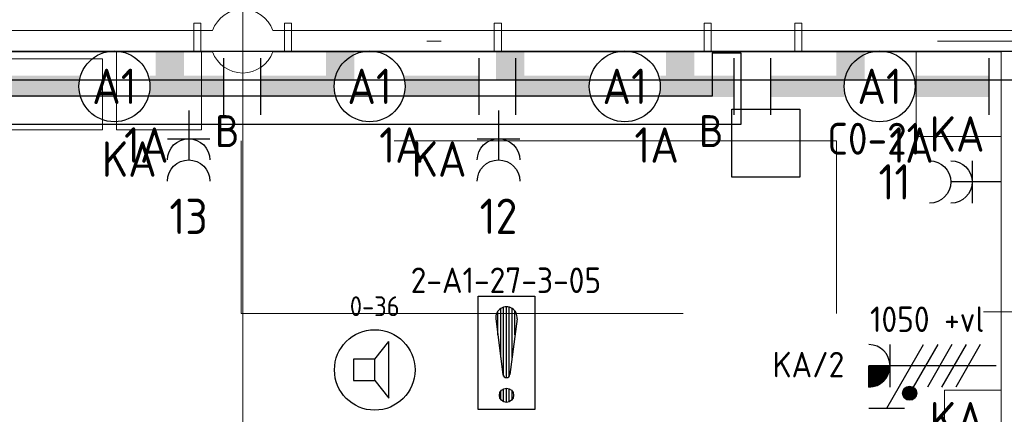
# Model space of a CAD drawing. Header units: millimetres. Extents: x -39149 to 267781, y -2340 to 58540.
# Tile 80 of 244: x 5638 to 12584, y 40265 to 43052. Entities that reach past the tile are written whole.
import ezdxf
from ezdxf.enums import TextEntityAlignment as Align

# ---------------------------------------------------------------- set-up
doc = ezdxf.new("R2010")
doc.units = ezdxf.units.MM
doc.header["$LTSCALE"] = 100
doc.header["$MEASUREMENT"] = 0
for name, pattern in [('B0605', [141, 70, -35, 1, -35]), ('B0701', [46.823999, 31.199999, -15.624]), ('E_GOOT2', [2000, 1000, 1000])]:
    doc.linetypes.add(name, pattern=pattern)
for name, color, linetype in [('00  Bestaand', 7, 'Continuous'), ('00  Bestaande kolommen', 7, 'Continuous'), ('000025--bestaand', 9, 'Continuous'), ('22 C Binnenwanden', 7, 'Continuous'), ('82 Interieur', 7, 'Continuous'), ('A Stramien', 7, 'Continuous'), ('AL$1A---_ALGEMEEN', 8, 'Continuous'), ('AL$1A---_ALGEMEEN--bestaand', 9, 'Continuous'), ('EL6131--_KG', 3, 'Continuous'), ('EL6212--_LAAGSPANNING', 3, 'Continuous'), ('EL6221--_KRACHT_400', 3, 'Continuous'), ('EL6222--_KRACHT_230', 3, 'Continuous'), ('EL6311--_LICHT_BINNEN', 3, 'Continuous'), ('EL6421--_GELUID', 3, 'Continuous'), ('EL6441--_DATACOM', 3, 'Continuous'), ('EL6511--_BRANDMELD', 3, 'Continuous'), ('EL6521--bestaand', 7, 'Continuous')]:
    doc.layers.add(name, color=color, linetype=linetype)
doc.styles.add('buro-012', font='isocp.shx', dxfattribs={"height": 120})
doc.styles.add('BURO-018', font='isocp.shx', dxfattribs={"height": 180})
doc.styles.add('BURO-025', font='isocp.shx', dxfattribs={"height": 250})
doc.styles.add('GENERATED_STYLE_3', font='swiss.ttf', dxfattribs={"width": 0.96})
doc.styles.add('ISO25', font='ISO', dxfattribs={"height": 225})
doc.styles.add('STABICAD-012', font='ISOCP.SHX', dxfattribs={"height": 1.2})
doc.styles.add('STABICAD-018', font='ISOCP.SHX', dxfattribs={"height": 1.8})

# ---------------------------------------------------------------- blocks, each defined once
blk = doc.blocks.new('Wall_54_7', base_point=(68411.5, 42900))
at = {"layer": '00  Bestaand', "color": 8, "linetype": 'Continuous', "lineweight": 0}
for p, q in [((6999.3, 42975), (223.6, 42975)), ((14199.3, 42975), (7423.6, 42975)), ((223.6, 42825), (6999.3, 42825)), ((7423.6, 42825), (12561.5, 42825))]:
    blk.add_line(p, q, dxfattribs=at)
blk = doc.blocks.new('Wall_180_7', base_point=(7556.5, 42826.8))
at = {"layer": '00  Bestaand', "color": 8, "linetype": 'Continuous', "lineweight": 0}
for p, q in [((7556.5, 43026.8), (7506.5, 43026.8)), ((7506.5, 43026.8), (7506.5, 42826.8)), ((7556.5, 42826.8), (7556.5, 43026.8)), ((7506.5, 42826.8), (7556.5, 42826.8))]:
    blk.add_line(p, q, dxfattribs=at)
blk = doc.blocks.new('Wall_181_7', base_point=(9036.5, 42826.8))
at = {"layer": '00  Bestaand', "color": 8, "linetype": 'Continuous', "lineweight": 0}
for p, q in [((9036.5, 43026.8), (8986.5, 43026.8)), ((8986.5, 43026.8), (8986.5, 42826.8)), ((9036.5, 42826.8), (9036.5, 43026.8)), ((8986.5, 42826.8), (9036.5, 42826.8))]:
    blk.add_line(p, q, dxfattribs=at)
blk = doc.blocks.new('Wall_182_7', base_point=(10516.5, 42826.8))
at = {"layer": '00  Bestaand', "color": 8, "linetype": 'Continuous', "lineweight": 0}
for p, q in [((10516.5, 43026.8), (10466.5, 43026.8)), ((10466.5, 43026.8), (10466.5, 42826.8)), ((10516.5, 42826.8), (10516.5, 43026.8)), ((10466.5, 42826.8), (10516.5, 42826.8))]:
    blk.add_line(p, q, dxfattribs=at)
blk = doc.blocks.new('Wall_185_7', base_point=(11106.5, 42826.8))
at = {"layer": '00  Bestaand', "color": 8, "linetype": 'Continuous', "lineweight": 0}
for p, q in [((11156.5, 43026.8), (11106.5, 43026.8)), ((11106.5, 43026.8), (11106.5, 42826.8)), ((11156.5, 42826.8), (11156.5, 43026.8)), ((11106.5, 42826.8), (11156.5, 42826.8))]:
    blk.add_line(p, q, dxfattribs=at)
blk = doc.blocks.new('Wall_189_7', base_point=(6866.5, 42826.8))
at = {"layer": '00  Bestaand', "color": 8, "linetype": 'Continuous', "lineweight": 0}
for p, q in [((6916.5, 43026.8), (6866.5, 43026.8)), ((6866.5, 43026.8), (6866.5, 42826.8)), ((6916.5, 42826.8), (6916.5, 43026.8)), ((6866.5, 42826.8), (6916.5, 42826.8))]:
    blk.add_line(p, q, dxfattribs=at)
blk = doc.blocks.new('Wall_278_7', base_point=(12661.5, 37426.5))
at = {"layer": '22 C Binnenwanden', "color": 8, "linetype": 'Continuous', "lineweight": 0}
for p, q in [((12561.5, 42825), (12561.5, 37426.5)), ((12661.5, 37426.5), (12661.5, 42825)), ((12561.5, 37426.5), (12661.5, 37426.5))]:
    blk.add_line(p, q, dxfattribs=at)
blk = doc.blocks.new('Column_2_7', base_point=(7211.5, 42900))
at = {"layer": '00  Bestaande kolommen', "color": 8, "linetype": 'Continuous', "lineweight": 0}
for start, end in [(19.47123, 160.52877), (199.47122, 340.52878)]:
    blk.add_arc((7211.5, 42900), 225, start, end, dxfattribs=at)
blk = doc.blocks.new('Standard grid marker')
at = {"layer": 'A Stramien', "color": 8, "linetype": 'B0605', "lineweight": 0}
blk.add_line((4000, 0), (72400, 0), dxfattribs=at)
at = {"layer": 'A Stramien', "color": 4, "lineweight": 0, "style": 'GENERATED_STYLE_3'}
blk.add_attdef('AC_MARKERTEXT_1', text='', height=100, dxfattribs=at).set_placement((-139.2, -80), align=Align.BOTTOM_LEFT)
blk = doc.blocks.new('Standard grid marker_12')
at = {"layer": 'A Stramien', "color": 8, "linetype": 'B0605', "lineweight": 0}
blk.add_line((4000, 0), (46394.8, 0), dxfattribs=at)
at = {"layer": 'A Stramien', "color": 4, "lineweight": 0, "style": 'GENERATED_STYLE_3'}
blk.add_attdef('AC_MARKERTEXT_1', text='', height=100, rotation=90, dxfattribs=at).set_placement((-20, -47.1), align=Align.BOTTOM_LEFT)
blk = doc.blocks.new('*U1892')
at = {"color": 0}
for p, q in [((-7.7, 2), (-7.7, -2)), ((7.7, 2), (7.7, -2))]:
    blk.add_line(p, q, dxfattribs=at)
at = {"color": 0, "linetype": 'Continuous'}
blk.add_circle((0, 0), 2.5, dxfattribs=at)
at = {"color": 0}
for points in [[(-2.5, 0.75), (-7.7, 0.75), (-2.5, -0.75), (-7.7, -0.75)], [(2.5, 0.75), (7.7, 0.75), (2.5, -0.75), (7.7, -0.75)]]:
    blk.add_solid(points, dxfattribs=at)
at = {"color": 0, "linetype": 'Continuous', "style": 'BURO-018'}
for tag, p in [('PANEL', (0, 8)), ('CIRCUIT', (0, 5)), ('SUBCIRCUIT', (4.5, 5)), ('LIGHTFIXTURECODE', (0, 0)), ('SWITCHCODE', (4.5, -3))]:
    blk.add_attdef(tag, text='', height=1.8, dxfattribs=at).set_placement(p, align=Align.MIDDLE)
blk = doc.blocks.new('*U1893')
at = {"color": 0}
for p, q in [((-7.7, 2), (-7.7, -2)), ((7.7, 2), (7.7, -2))]:
    blk.add_line(p, q, dxfattribs=at)
at = {"color": 0, "linetype": 'Continuous'}
blk.add_circle((0, 0), 2.5, dxfattribs=at)
at = {"color": 0}
for points in [[(-2.5, 0.75), (-7.7, 0.75), (-2.5, -0.75), (-7.7, -0.75)], [(2.5, 0.75), (7.7, 0.75), (2.5, -0.75), (7.7, -0.75)]]:
    blk.add_solid(points, dxfattribs=at)
at = {"color": 0, "linetype": 'Continuous', "style": 'BURO-018'}
for tag, p in [('PANEL', (0, 8)), ('CIRCUIT', (0, 5)), ('SUBCIRCUIT', (4.5, 5)), ('LIGHTFIXTURECODE', (0, 0)), ('SWITCHCODE', (4.5, -3))]:
    blk.add_attdef(tag, text='', height=1.8, dxfattribs=at).set_placement(p, align=Align.MIDDLE)
blk = doc.blocks.new('*U1894')
at = {"color": 0}
for p, q in [((-7.7, 2), (-7.7, -2)), ((7.7, 2), (7.7, -2))]:
    blk.add_line(p, q, dxfattribs=at)
at = {"color": 0, "linetype": 'Continuous'}
blk.add_circle((0, 0), 2.5, dxfattribs=at)
at = {"color": 0}
for points in [[(-2.5, 0.75), (-7.7, 0.75), (-2.5, -0.75), (-7.7, -0.75)], [(2.5, 0.75), (7.7, 0.75), (2.5, -0.75), (7.7, -0.75)]]:
    blk.add_solid(points, dxfattribs=at)
at = {"color": 0, "linetype": 'Continuous', "style": 'BURO-018'}
for tag, p in [('PANEL', (0, 8)), ('CIRCUIT', (0, 5)), ('SUBCIRCUIT', (4.5, 5)), ('LIGHTFIXTURECODE', (0, 0)), ('SWITCHCODE', (4.5, -3))]:
    blk.add_attdef(tag, text='', height=1.8, dxfattribs=at).set_placement(p, align=Align.MIDDLE)
blk = doc.blocks.new('*U1895')
at = {"color": 0}
for p, q in [((-7.7, 2), (-7.7, -2)), ((7.7, 2), (7.7, -2))]:
    blk.add_line(p, q, dxfattribs=at)
at = {"color": 0, "linetype": 'Continuous'}
blk.add_circle((0, 0), 2.5, dxfattribs=at)
at = {"color": 0}
for points in [[(-2.5, 0.75), (-7.7, 0.75), (-2.5, -0.75), (-7.7, -0.75)], [(2.5, 0.75), (7.7, 0.75), (2.5, -0.75), (7.7, -0.75)]]:
    blk.add_solid(points, dxfattribs=at)
at = {"color": 0, "linetype": 'Continuous', "style": 'BURO-018'}
for tag, p in [('PANEL', (0, 8)), ('CIRCUIT', (0, 5)), ('SUBCIRCUIT', (4.5, 5)), ('LIGHTFIXTURECODE', (0, 0)), ('SWITCHCODE', (4.5, -3))]:
    blk.add_attdef(tag, text='', height=1.8, dxfattribs=at).set_placement(p, align=Align.MIDDLE)
blk = doc.blocks.new('E00497')
at = {"color": 0}
for p, q in [((0, 0.75), (1, 2)), ((1, -2), (1, 2)), ((0, 0.75), (-1.5, 0.75)), ((0, -0.75), (0, 0.75)), ((-1.5, -0.75), (0, -0.75)), ((0, -0.75), (1, -2))]:
    blk.add_line(p, q, dxfattribs=at)
blk.add_line((-1.5, 0.75), (-1.5, -0.75))
blk.add_circle((0, 0), 2.841, dxfattribs=at)
at = {"color": 0, "linetype": 'Continuous', "style": 'BURO-018'}
blk.add_attdef('TEXT1', text='', height=1.8, dxfattribs=at).set_placement((0, 4.5), align=Align.MIDDLE)
at = {"color": 0, "linetype": 'Continuous', "style": 'BURO-018', "flags": 1}
blk.add_attdef('ARTICLECODE', text='', height=1.8, dxfattribs=at).set_placement((0, 0), align=Align.MIDDLE)
blk = doc.blocks.new('65210004')
at = {"layer": 'AL$1A---_ALGEMEEN--bestaand', "color": 0, "linetype": 'Continuous'}
for p, q in [((-2.4, -2.4), (-2.4, 2.4)), ((-2.4, 2.4), (2.4, 2.4)), ((2.4, 2.4), (2.4, -2.4)), ((2.4, -2.4), (-2.4, -2.4))]:
    blk.add_line(p, q, dxfattribs=at)
at = {"layer": 'AL$1A---_ALGEMEEN--bestaand', "color": 0, "linetype": 'Continuous', "style": 'ISO25'}
for tag, p in [('E_NUMMER', (-0.041, 4.27)), ('E_MATCODE', (0, -0.251))]:
    blk.add_attdef(tag, text='', height=2.25, dxfattribs=at).set_placement(p, align=Align.MIDDLE)
blk = doc.blocks.new('E00524')
at = {"color": 0, "linetype": 'ByBlock'}
for p, q in [((-3, 9.982), (-3, 7.482)), ((-1.5, 10), (0, 10)), ((-1.5, 10), (0, 10)), ((0, 1), (0, 10)), ((-3, 8.732), (1.5, 6.134)), ((-1.5, 8.5), (1.5, 8.5)), ((1.5, 5.134), (-1.5, 6.866)), ((1.5, 4.134), (-1.5, 5.866)), ((1.5, 3.134), (-1.5, 4.866)), ((1.5, 2.134), (-1.5, 3.866))]:
    blk.add_line(p, q, dxfattribs=at)
at = {"color": 0, "linetype": 'ByBlock', "const_width": 1.5}
blk.add_lwpolyline([(0, 9.25, -0.414214), (-0.75, 10, -1)], format="xyb", dxfattribs=at)
at = {"color": 0, "linetype": 'ByBlock', "const_width": 0.5}
blk.add_lwpolyline([(-1.683, 7.116, 1), (-2.183, 7.116, 1)], format="xyb", close=True, dxfattribs=at)
at = {"color": 0, "linetype": 'ByBlock'}
blk.add_circle((-1.933, 7.116), 0.5, dxfattribs=at)
blk.add_arc((0, 10), 1.5, 180, 0, dxfattribs=at)
at = {"color": 0, "linetype": 'ByBlock', "style": 'BURO-018'}
for tag, p in [('PANEL', (0, 15)), ('CIRCUIT', (0, 12)), ('SUBCIRCUIT', (4.5, 12))]:
    blk.add_attdef(tag, text='', height=1.8, dxfattribs=at).set_placement(p, align=Align.MIDDLE)
at = {"color": 0, "linetype": 'ByBlock', "style": 'BURO-018', "flags": 1}
blk.add_attdef('POWERCODE', text='', height=1.8, dxfattribs=at).set_placement((13, 12), align=Align.MIDDLE)
at = {"color": 0, "linetype": 'Continuous', "style": 'BURO-018', "flags": 1}
blk.add_attdef('ARTICLECODE', text='', height=1.8, dxfattribs=at).set_placement((0, 0), align=Align.MIDDLE)
blk = doc.blocks.new('111304A')
at = {"layer": 'AL$1A---_ALGEMEEN', "color": 0, "linetype": 'Continuous'}
for p, q in [((0, 1), (0, 4.5)), ((-1.5, 3), (1.5, 3))]:
    blk.add_line(p, q, dxfattribs=at)
for centre in [(0, 6), (0, 4.5)]:
    blk.add_arc(centre, 1.5, 180, 0, dxfattribs=at)
at = {"layer": 'AL$1A---_ALGEMEEN', "color": 0, "linetype": 'Continuous', "style": 'BURO-018'}
for tag, p in [('CIRCUIT', (0, 8.5)), ('PANEL', (0, 8.5)), ('SUBCIRCUIT', (4.5, 8.5))]:
    blk.add_attdef(tag, text='', height=1.8, dxfattribs=at).set_placement(p, align=Align.MIDDLE)
at = {"layer": 'AL$1A---_ALGEMEEN', "color": 0, "linetype": 'Continuous', "style": 'BURO-018', "flags": 1}
for tag, p in [('POWERCODE', (13, 8.5)), ('ARTICLECODE', (0, 0))]:
    blk.add_attdef(tag, text='', height=1.8, dxfattribs=at).set_placement(p, align=Align.MIDDLE)
blk = doc.blocks.new('*X1918')
at = {"layer": 'AL$1A---_ALGEMEEN--bestaand', "color": 0, "linetype": 'Continuous'}
for p, q in [((159.6, 198.675), (159.6, 202.134)), ((159.8, 197.35), (159.8, 202.223)), ((160, 197.25), (160, 202.25)), ((160.2, 197.35), (160.2, 202.223)), ((160.4, 198.675), (160.4, 202.134)), ((159.4, 200.262), (159.4, 201.95)), ((160.6, 200.262), (160.6, 201.95)), ((159.6, 195.7), (159.6, 196.3)), ((159.8, 195.542), (159.8, 196.458)), ((160, 195.5), (160, 196.5)), ((160.2, 195.542), (160.2, 196.458)), ((160.4, 195.7), (160.4, 196.3))]:
    blk.add_line(p, q, dxfattribs=at)
blk = doc.blocks.new('1116A7')
at = {"layer": 'AL$1A---_ALGEMEEN--bestaand', "color": 0, "linetype": 'Continuous'}
for p, q in [((-2, -4), (-2, 4)), ((-2, 4), (2, 4)), ((2, 4), (2, -4)), ((-0.744, 2.406), (-0.248, -1.531)), ((0.744, 2.406), (0.248, -1.531)), ((2, -4), (-2, -4))]:
    blk.add_line(p, q, dxfattribs=at)
blk.add_circle((0, -3), 0.5, dxfattribs=at)
for centre, radius, start, end in [((0, 2.5), 0.75, 352.81924, 187.18076), ((0, -1.5), 0.25, 187.18076, 352.81924)]:
    blk.add_arc(centre, radius, start, end, dxfattribs=at)
blk.add_blockref('*X1918', (-160, -199), dxfattribs=at)
at = {"layer": 'AL$1A---_ALGEMEEN--bestaand', "color": 0, "linetype": 'Continuous', "style": 'BURO-018'}
blk.add_attdef('TEXT1', text='', height=1.8, dxfattribs=at).set_placement((0, 6.5), align=Align.MIDDLE)
at = {"layer": 'AL$1A---_ALGEMEEN--bestaand', "color": 0, "linetype": 'Continuous', "style": 'BURO-018', "flags": 1}
blk.add_attdef('ARTICLECODE', (0, 0), '', height=1.8, dxfattribs=at)
at = {"layer": 'EL6221--_KRACHT_400', "color": 1, "style": 'STABICAD-012'}
blk.add_attdef('FIREPROTECTION_PANEL', text='', height=1.8, dxfattribs=at).set_placement((716.247, 450.773), align=Align.MIDDLE)
at = {"layer": 'EL6222--_KRACHT_230', "color": 1, "style": 'STABICAD-018'}
for tag in ['FIREPROTECTION_HARDWARENUMBER', 'FIREPROTECTION_ZONE']:
    blk.add_attdef(tag, (0, 0), '', height=1.8, dxfattribs=at)
at = {"layer": 'EL6311--_LICHT_BINNEN', "color": 1, "style": 'STABICAD-018'}
blk.add_attdef('CODING2', (0, 0), '', height=1.8, dxfattribs=at)
at = {"layer": 'EL6441--_DATACOM', "color": 1, "style": 'STABICAD-018'}
blk.add_attdef('CODING1', (0, 0), '', height=1.8, dxfattribs=at)

msp = doc.modelspace()

# ---------------------------------------------------------------- linework, layer by layer
at = {"layer": '82 Interieur', "color": 8, "linetype": 'B0701', "lineweight": 0}
for p, q in [((6921, 42825), (6321.5, 42825)), ((6321.5, 42825), (6321.5, 42275)), ((6921, 42275), (6921, 42825)), ((12561.5, 42825), (11961.5, 42825)), ((11961.5, 42825), (11961.5, 42225.6)), ((12561.5, 42225.6), (12561.5, 42825)), ((5221.5, 42775), (6221.5, 42775)), ((6221.5, 42775), (6221.5, 42275)), ((6221.5, 42275), (5221.5, 42275)), ((6321.5, 42275), (6921, 42275)), ((11399.6, 42195.8), (7199.6, 42195.8)), ((7199.6, 42195.8), (7199.6, 40975.8)), ((11399.6, 40975.8), (11399.6, 42195.8)), ((11961.5, 42225.6), (12561.5, 42225.6)), ((7199.6, 40975.8), (11399.6, 40975.8)), ((12161.5, 40035.5), (12161.5, 40435.5)), ((12161.5, 40435.5), (12561.5, 40435.5)), ((12561.5, 40435.5), (12561.5, 40035.5))]:
    msp.add_line(p, q, dxfattribs=at)
at = {"layer": '82 Interieur', "color": 8, "linetype": 'Continuous', "lineweight": 0}
msp.add_line((12992.7, 40987.6), (12438.2, 40987.6), dxfattribs=at)
at = {"layer": 'EL6131--_KG', "linetype": 'E_GOOT2'}
for p, q in [((10524.2, 42818.6), (10524.2, 42512.1)), ((10724.2, 42818.6), (10724.2, 42312.1)), ((10524.2, 42512.1), (3634.4, 42512.1)), ((10724.2, 42312.1), (3834.4, 42312.1))]:
    msp.add_line(p, q, dxfattribs=at)
at = {"layer": 'EL6131--_KG'}
msp.add_line((10524.2, 42818.6), (10724.2, 42818.6), dxfattribs=at)
msp.add_lwpolyline([(210.5, 42826.8), (210.5, 42626.8), (68066.4, 42626.8), (68066.4, 42826.8)], close=True, dxfattribs=at)
for points in [[(6598.5, 42826.8), (6798.5, 42826.8), (6598.5, 42626.8), (6798.5, 42626.8)], [(7798.5, 42826.8), (7998.5, 42826.8), (7798.5, 42626.8), (7998.5, 42626.8)], [(8998.5, 42826.8), (9198.5, 42826.8), (8998.5, 42626.8), (9198.5, 42626.8)], [(10198.5, 42826.8), (10398.5, 42826.8), (10198.5, 42626.8), (10398.5, 42626.8)], [(11398.5, 42826.8), (11598.5, 42826.8), (11398.5, 42626.8), (11598.5, 42626.8)]]:
    msp.add_solid(points, dxfattribs=at)

# ---------------------------------------------------------------- block references
at = {"layer": '00  Bestaand', "color": 251, "lineweight": 0}
for name, p in [('Wall_189_7', (6866.5, 42826.8)), ('Wall_180_7', (7556.5, 42826.8)), ('Wall_181_7', (9036.5, 42826.8)), ('Wall_182_7', (10516.5, 42826.8)), ('Wall_185_7', (11106.5, 42826.8))]:
    msp.add_blockref(name, p, dxfattribs=at)
at = {"layer": '00  Bestaand', "color": 1, "lineweight": 0}
msp.add_blockref('Wall_54_7', (68411.5, 42900), dxfattribs=at)
at = {"layer": '00  Bestaande kolommen', "color": 3, "lineweight": 0}
msp.add_blockref('Column_2_7', (7211.5, 42900), dxfattribs=at)
at = {"layer": '22 C Binnenwanden', "color": 1, "lineweight": 0}
msp.add_blockref('Wall_278_7', (12661.5, 37426.5), dxfattribs=at)
at = {"layer": 'A Stramien', "color": 1, "linetype": 'Continuous', "lineweight": 0, "zscale": 1000, "rotation": 270}
msp.add_blockref('Standard grid marker_12', (7211.5, 48900), dxfattribs=at)
at = {"layer": 'A Stramien', "color": 1, "linetype": 'Continuous', "lineweight": 0, "zscale": 1000}
msp.add_blockref('Standard grid marker', (-5988.5, 42900), dxfattribs=at)
at = {"layer": 'EL6212--_LAAGSPANNING', "linetype": 'Continuous'}
ref = msp.add_blockref('E00524', (12627.6, 40607.4), dxfattribs=dict(at, xscale=100, yscale=100, zscale=100, rotation=90.00000000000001))
ref.add_attrib('CIRCUIT', 'KA/2', dxfattribs={"layer": '0', "color": 0, "linetype": 'ByBlock', "height": 180, "style": 'BURO-018'}).set_placement((11202.4, 40616.4), align=Align.MIDDLE)
ref.add_attrib('POWERCODE', '1050 +vl', dxfattribs={"layer": '0', "color": 0, "linetype": 'ByBlock', "height": 180, "style": 'BURO-018'}).set_placement((12039.9, 40936.6), align=Align.MIDDLE)
at = {"layer": 'EL6222--_KRACHT_230', "linetype": 'Continuous'}
ref = msp.add_blockref('111304A', (6830.3, 42511.1), dxfattribs=dict(at, xscale=-100, yscale=100, zscale=100, rotation=180))
ref.add_attrib('CIRCUIT', '13', dxfattribs={"layer": '0', "linetype": 'ByBlock', "height": 250, "style": 'BURO-025'}).set_placement((6829.7, 41663.3), align=Align.MIDDLE)
ref.add_attrib('PANEL', 'KA', dxfattribs={"layer": '0', "linetype": 'ByBlock', "height": 250, "style": 'BURO-025'}).set_placement((6411.4, 42067.5), align=Align.MIDDLE)
ref = msp.add_blockref('111304A', (9016.1, 42511.1), dxfattribs=dict(at, xscale=-100, yscale=100, zscale=100, rotation=180))
ref.add_attrib('CIRCUIT', '12', dxfattribs={"layer": '0', "linetype": 'ByBlock', "height": 250, "style": 'BURO-025'}).set_placement((9015.6, 41663.3), align=Align.MIDDLE)
ref.add_attrib('PANEL', 'KA', dxfattribs={"layer": '0', "linetype": 'ByBlock', "height": 250, "style": 'BURO-025'}).set_placement((8597.2, 42067.5), align=Align.MIDDLE)
ref = msp.add_blockref('111304A', (12656.8, 41905.8), dxfattribs=dict(at, xscale=-100, yscale=100, zscale=100, rotation=90))
ref.add_attrib('CIRCUIT', '11', dxfattribs={"layer": '0', "linetype": 'ByBlock', "height": 250, "style": 'BURO-025'}).set_placement((11809, 41906.3), align=Align.MIDDLE)
ref.add_attrib('PANEL', 'KA', dxfattribs={"layer": '0', "linetype": 'ByBlock', "height": 250, "style": 'BURO-025'}).set_placement((12251.1, 42244.5), align=Align.MIDDLE)
ref = msp.add_blockref('111304A', (12656.8, 39888.6), dxfattribs=dict(at, xscale=-100, yscale=100, zscale=100, rotation=90))
ref.add_attrib('CIRCUIT', '10', dxfattribs={"layer": '0', "linetype": 'ByBlock', "height": 250, "style": 'BURO-025'}).set_placement((11809, 39889.1), align=Align.MIDDLE)
ref.add_attrib('PANEL', 'KA', dxfattribs={"layer": '0', "linetype": 'ByBlock', "height": 250, "style": 'BURO-025'}).set_placement((12251.1, 40227.3), align=Align.MIDDLE)
at = {"layer": 'EL6311--_LICHT_BINNEN', "linetype": 'Continuous'}
ref = msp.add_blockref('*U1895', (6306.6, 42580.7), dxfattribs=dict(at, xscale=100, yscale=100, zscale=100))
ref.add_attrib('LIGHTFIXTURECODE', 'A1', dxfattribs={"layer": '0', "linetype": 'ByBlock', "height": 250, "style": 'BURO-025'}).set_placement((6306.6, 42580.7), align=Align.MIDDLE)
ref.add_attrib('CIRCUIT', '1A', dxfattribs={"layer": '0', "linetype": 'ByBlock', "height": 250, "style": 'BURO-025'}).set_placement((6531.5, 42166), align=Align.MIDDLE)
ref = msp.add_blockref('*U1894', (8106.6, 42580.7), dxfattribs=dict(at, xscale=100, yscale=100, zscale=100))
ref.add_attrib('LIGHTFIXTURECODE', 'A1', dxfattribs={"layer": '0', "linetype": 'ByBlock', "height": 250, "style": 'BURO-025'}).set_placement((8106.6, 42580.7), align=Align.MIDDLE)
ref.add_attrib('CIRCUIT', '1A', dxfattribs={"layer": '0', "linetype": 'ByBlock', "height": 250, "style": 'BURO-025'}).set_placement((8331.5, 42166), align=Align.MIDDLE)
ref = msp.add_blockref('*U1893', (9906.6, 42580.7), dxfattribs=dict(at, xscale=100, yscale=100, zscale=100))
ref.add_attrib('LIGHTFIXTURECODE', 'A1', dxfattribs={"layer": '0', "linetype": 'ByBlock', "height": 250, "style": 'BURO-025'}).set_placement((9906.6, 42580.7), align=Align.MIDDLE)
ref.add_attrib('CIRCUIT', '1A', dxfattribs={"layer": '0', "linetype": 'ByBlock', "height": 250, "style": 'BURO-025'}).set_placement((10131.5, 42166), align=Align.MIDDLE)
ref = msp.add_blockref('*U1892', (11704.4, 42580.7), dxfattribs=dict(at, xscale=100, yscale=100, zscale=100))
ref.add_attrib('LIGHTFIXTURECODE', 'A1', dxfattribs={"layer": '0', "linetype": 'ByBlock', "height": 250, "style": 'BURO-025'}).set_placement((11704.4, 42580.7), align=Align.MIDDLE)
ref.add_attrib('CIRCUIT', '1A', dxfattribs={"layer": '0', "linetype": 'ByBlock', "height": 250, "style": 'BURO-025'}).set_placement((11929.3, 42166), align=Align.MIDDLE)
at = {"layer": 'EL6421--_GELUID', "linetype": 'Continuous'}
ref = msp.add_blockref('E00497', (8142.9, 40578.4), dxfattribs=dict(at, xscale=100, yscale=100, zscale=100))
ref.add_attrib('TEXT1', '0-36', dxfattribs={"layer": '0', "color": 1, "linetype": 'ByBlock', "height": 140, "style": 'buro-012'}).set_placement((8142.9, 41028.4), align=Align.MIDDLE)
at = {"layer": 'EL6511--_BRANDMELD', "linetype": 'Continuous'}
ref = msp.add_blockref('1116A7', (9072.2, 40699.2), dxfattribs=dict(at, xscale=100, yscale=100))
ref.add_attrib('CODING1', '2-A1-27-3-05', dxfattribs={"layer": '0', "color": 1, "linetype": 'ByBlock', "height": 180, "style": 'STABICAD-018'}).set_placement((9068, 41211.9), align=Align.MIDDLE)
at = {"layer": 'EL6521--bestaand'}
ref = msp.add_blockref('65210004', (10902.6, 42180.5), dxfattribs=dict(at, xscale=100, yscale=100, zscale=100))
ref.add_attrib('E_NUMMER', 'C0-21', dxfattribs={"layer": '000025--bestaand', "linetype": 'Continuous', "height": 225, "style": 'ISO25'}).set_placement((11666, 42211.5), align=Align.MIDDLE)

# ---------------------------------------------------------------- texts
at = {"layer": 'EL6311--_LICHT_BINNEN', "style": 'ISO25'}
for p in [(7016.6, 42152.4), (10430.5, 42152.4)]:
    msp.add_text('B', height=225, dxfattribs=at).set_placement(p)

doc.saveas('drawing.dxf')
